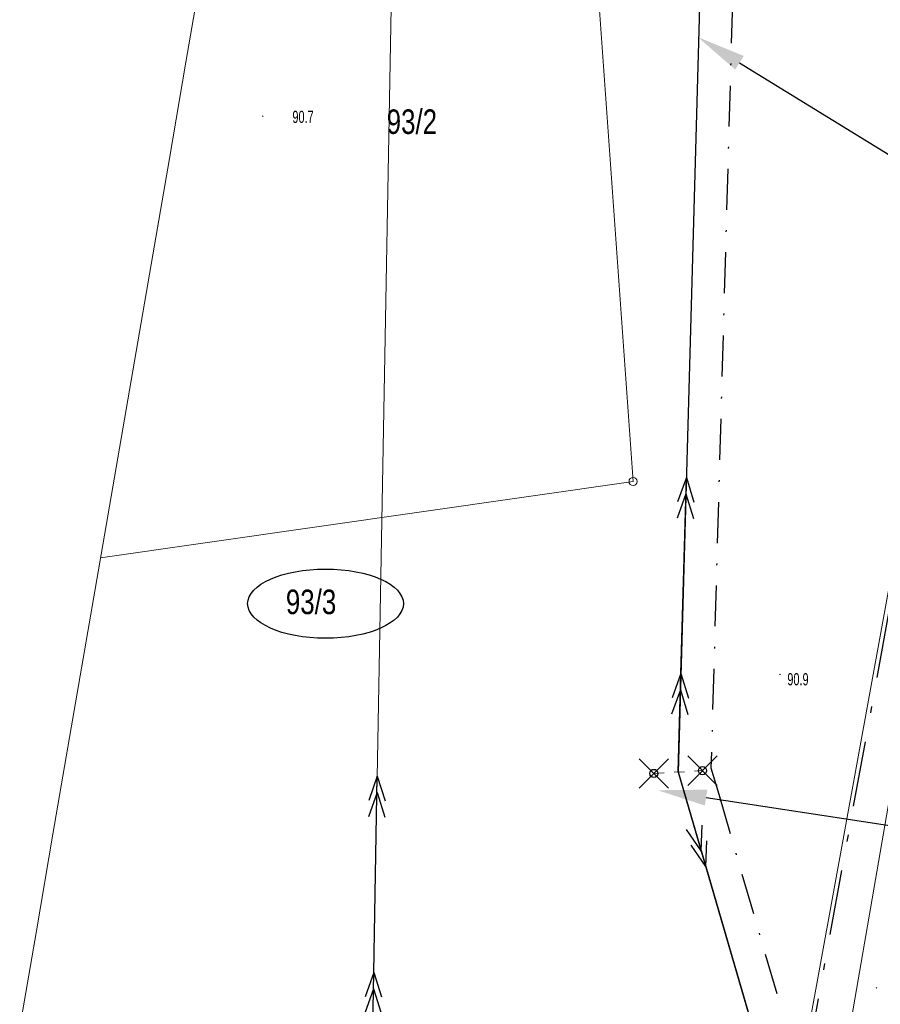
# Model space of a CAD drawing. Header units: metres. Extents: x 6524698 to 6533081, y 5883213 to 5896811.
# Tile 146 of 167: x 6526615 to 6526668, y 5895113 to 5895174. Entities that reach past the tile are written whole.
import ezdxf
from ezdxf import colors
from ezdxf.entities.mleader import LeaderData, LeaderLine
from ezdxf.math import Vec2, Vec3

# ---------------------------------------------------------------- set-up
doc = ezdxf.new("R2010")
doc.units = ezdxf.units.M
doc.header["$MEASUREMENT"] = 0
for name, pattern in [('DASHDOT', [4, 2, -0.9, 0.2, -0.9]), ('DASHDOT2', [0.5, 0.25, -0.125, 0, -0.125]), ('mapa zasadnicza$0$219-1000', [0]), ('mapa zasadnicza$0$suep_sn_1000', [0]), ('mapa zasadnicza$0$suep_wn_1000', [0]), ('mapa zasadnicza$0$supp_1000', [1.25, 0.625, -0.625])]:
    doc.linetypes.add(name, pattern=pattern)
doc.layers.get('0').update_dxf_attribs({"lineweight": 0})
for name, color, linetype, lineweight in [('# OBMBS-9x-19xxx __EI_opis_SN', 1, 'Continuous', 0), ('# OBMBS-9x-19xxx _El_działki', 92, 'Continuous', 25), ('# OBMBS-9x-19xxx _SN PROJ. KABLE 15kV', 10, 'DASHDOT2', 30), ('_EI_proj. mufa_złacze_stacja_słup SN', 10, 'Continuous', 25), ('_trasa_os', 1, 'DASHDOT', 30), ('Sections span lengths and Marker Balls Plan', 7, 'Continuous', 0)]:
    doc.layers.add(name, color=color, linetype=linetype, lineweight=lineweight)
for name, color, linetype in [('# OBMBS-9x-19xxx _EI_demontaż SN', 1, 'Demontaż_(6m)'), ('mapa zasadnicza$0$202-punkt graniczny', 7, 'Continuous'), ('mapa zasadnicza$0$211-numer działki ewidencyjnej', 7, 'Continuous'), ('mapa zasadnicza$0$219-działka ewidencyjna', 7, 'Continuous'), ('mapa zasadnicza$0$pikieta naturalna', 7, 'Continuous'), ('mapa zasadnicza$0$pikieta naturalna-Atr2', 7, 'Continuous'), ('mapa zasadnicza$0$przewód elektroenergetyczny wysokiego napięcia', 7, 'Continuous'), ('mapa zasadnicza$0$przewód elektroenergetyczny średniego napięcia', 7, 'Continuous'), ('mapa zasadnicza$0$Ramki i opis wydruku', 7, 'Continuous'), ('mapa zasadnicza$0$słup przewodów napowietrznych', 7, 'Continuous')]:
    doc.layers.add(name, color=color, linetype=linetype)
doc.styles.add('linie', font='simplex.shx', dxfattribs={"height": 1})
doc.styles.add('mapa zasadnicza$0$STANDARD', font='Working1250', dxfattribs={"width": 0.75})
doc.styles.add('PLS_View', font='arial.ttf')
doc.linetypes.add('Demontaż_(6m)', pattern='A,6,["x",linie,S=2,R=0,X=-0.5238,Y=-0.66667],0', length=6)

# ---------------------------------------------------------------- blocks, each defined once
blk = doc.blocks.new('mapa zasadnicza$0$PW01')
at = {"linetype": 'Continuous', "lineweight": 13}
h = blk.add_hatch(color=0, dxfattribs=at)
edge = h.paths.add_edge_path()
edge.add_arc((0, 0), 0.045, 0, 360)
blk = doc.blocks.new('mapa zasadnicza$0$SM05')
at = {"color": 0, "linetype": 'Continuous', "lineweight": 13}
blk.add_circle((0, 0), 0.25, dxfattribs=at)
blk = doc.blocks.new('mapa zasadnicza$0$SUEP2')
at = {"color": 0, "linetype": 'Continuous'}
for p, q in [((0, 0), (6.027, 0)), ((5.027, 0), (3.527, 0.5)), ((5.027, 0), (3.527, -0.5)), ((6.027, 0), (4.527, 0.5)), ((6.027, 0), (4.527, -0.5)), ((6.027, 0), (18.027, 0)), ((17.027, 0), (15.527, 0.5)), ((17.027, 0), (15.527, -0.5)), ((18.027, 0), (16.527, 0.5)), ((18.027, 0), (16.527, -0.5))]:
    blk.add_line(p, q, dxfattribs=at)
blk = doc.blocks.new('mapa zasadnicza$0$202')
at = {"color": 0, "linetype": 'Continuous', "lineweight": 0}
blk.add_circle((0, 0), 0.25, dxfattribs=at)

msp = doc.modelspace()

# ---------------------------------------------------------------- linework, layer by layer
at = {"layer": '# OBMBS-9x-19xxx _El_działki'}
msp.add_ellipse((6526633.779, 5895137.811), major_axis=(-4.768, 0), ratio=0.444182, dxfattribs=at)
at = {"layer": '_EI_proj. mufa_złacze_stacja_słup SN', "color": 0}
for centre in [(6526653.87, 5895127.42), (6526656.85, 5895127.59)]:
    msp.add_circle(centre, 0.25, dxfattribs=at)
at = {"layer": 'mapa zasadnicza$0$219-działka ewidencyjna', "color": 7, "linetype": 'mapa zasadnicza$0$219-1000', "lineweight": 18, "flags": 128}
for points in [[(6526649.03, 5895195.3), (6526652.6, 5895145.29)], [(6526620.012, 5895140.62), (6526652.6, 5895145.29)]]:
    msp.add_lwpolyline(points, dxfattribs=at)
at = {"layer": 'mapa zasadnicza$0$przewód elektroenergetyczny średniego napięcia', "color": 1, "linetype": 'mapa zasadnicza$0$suep_sn_1000', "lineweight": 18, "flags": 128}
msp.add_lwpolyline([(6526636.62, 5895109.22), (6526638.57, 5895216.96)], dxfattribs=at)
at = {"layer": 'mapa zasadnicza$0$Ramki i opis wydruku', "color": 7, "linetype": 'Continuous', "lineweight": 13, "flags": 128}
msp.add_lwpolyline([(6526615.06, 5895111.88), (6526616.08, 5895117.79), (6526617.09, 5895123.7), (6526618.11, 5895129.61), (6526619.13, 5895135.51), (6526620.15, 5895141.42), (6526621.16, 5895147.33), (6526622.18, 5895153.24), (6526623.2, 5895159.15), (6526624.22, 5895165.06), (6526625.23, 5895170.96), (6526626.25, 5895176.87), (6526627.27, 5895182.78), (6526628.28, 5895188.69), (6526629.3, 5895194.6), (6526630.32, 5895200.5), (6526631.34, 5895206.41), (6526632.35, 5895212.32), (6526633.37, 5895218.23), (6526634.39, 5895224.14)], dxfattribs=at)
at = {"layer": 'mapa zasadnicza$0$słup przewodów napowietrznych', "color": 7, "linetype": 'mapa zasadnicza$0$supp_1000', "lineweight": 18, "flags": 128}
msp.add_lwpolyline([(6526653.87, 5895127.42), (6526656.85, 5895127.59)], dxfattribs=at)

# ---------------------------------------------------------------- block references
at = {"layer": 'mapa zasadnicza$0$202-punkt graniczny', "color": 7, "linetype": 'Continuous', "lineweight": 18}
msp.add_blockref('mapa zasadnicza$0$202', (6526652.6, 5895145.29), dxfattribs=at)
at = {"layer": 'mapa zasadnicza$0$pikieta naturalna', "color": 7, "linetype": 'Continuous', "lineweight": 13}
for p in [(6526629.94, 5895167.65), (6526661.59, 5895133.48)]:
    msp.add_blockref('mapa zasadnicza$0$PW01', p, dxfattribs=at)
at = {"layer": 'mapa zasadnicza$0$przewód elektroenergetyczny średniego napięcia', "color": 1, "linetype": 'Continuous', "lineweight": 18, "rotation": 88.963}
msp.add_blockref('mapa zasadnicza$0$SUEP2', (6526636.62, 5895109.22), dxfattribs=at)
at = {"layer": 'mapa zasadnicza$0$słup przewodów napowietrznych', "color": 7, "linetype": 'Continuous', "lineweight": 18}
for p in [(6526653.87, 5895127.42), (6526656.85, 5895127.59)]:
    msp.add_blockref('mapa zasadnicza$0$SM05', p, dxfattribs=at)

# ---------------------------------------------------------------- texts
at = {"layer": 'mapa zasadnicza$0$211-numer działki ewidencyjnej', "color": 7, "linetype": 'Continuous', "lineweight": 18, "style": 'mapa zasadnicza$0$STANDARD', "width": 0.79}
for s, p in [('93/2', (6526637.52, 5895166.56)), ('93/3', (6526631.35, 5895137.17))]:
    msp.add_text(s, height=1.5, dxfattribs=at).set_placement(p)
at = {"layer": 'mapa zasadnicza$0$pikieta naturalna-Atr2', "color": 7, "style": 'mapa zasadnicza$0$STANDARD', "width": 0.667}
for s, p in [('90.7', (6526631.75, 5895167.23)), ('90.9', (6526662.04, 5895132.81))]:
    msp.add_text(s, height=0.75, dxfattribs=at).set_placement(p)

# ---------------------------------------------------------------- leaders
at = {"layer": '# OBMBS-9x-19xxx _EI_demontaż SN', "linetype": 'ByBlock'}
ml = msp.add_multileader_mtext('Standard', dxfattribs=at)
ml.set_content('\\pxqj;{\\fISOCPEUR|b1|i0|c238|p34;istn. linia napowietrzna SN-15kV\\P\\H0.85x;GPZ Unisław - Łążyn\\Pprzewody 3x AFL-6 70mm²,\\Pprzęsło 17-18, L=164m\\P\\H1.176471x;do demontażu}', color=256, style='PLS_View')
ml.set_leader_properties()
ml.build(insert=Vec2(0, 0))
ml.multileader.update_dxf_attribs({"text_left_attachment_type": 6, "text_right_attachment_type": 6, "dogleg_length": 1.495, "arrow_head_size": 3})
ctx = ml.context
ctx.base_point, ctx.char_height, ctx.arrow_head_size, ctx.landing_gap_size, ctx.plane_origin = Vec3(6526693.557, 5895150.619), 2, 3, 0.5, Vec3(6526683.328, 5895200.731)
ctx.left_attachment, ctx.right_attachment = 6, 6
notes = []
notes.append((ctx, [(0, (1, 1, 0), (6526692.062, 5895150.619), (1, 0), 1.495, [(0, [(6526656.559, 5895172.487)], 0, [])])]))
ctx.mtext.insert, ctx.mtext.width, ctx.mtext.flow_direction = Vec3(6526694.057, 5895152.62), 40.94098, 5
ctx.mtext.has_bg_fill, ctx.mtext.bg_color, ctx.mtext.bg_scale_factor, ctx.mtext.bg_transparency, ctx.mtext.use_window_bg_color = 1, -1073741824, 1.5, 0, 1
ml = msp.add_multileader_mtext('Standard', dxfattribs=at)
ml.set_content('\\pxqj;{\\fISOCPEUR|b1|i0|c238|p34;istn. słup SN-15kV nr 17\\P\\H0.85x;typu Nr-12/ŻN\\P\\H1.176471x;do demontażu }', color=256, style='PLS_View')
ml.set_leader_properties()
ml.build(insert=Vec2(0, 0))
ml.multileader.update_dxf_attribs({"text_left_attachment_type": 6, "text_right_attachment_type": 6, "dogleg_length": 0.36, "arrow_head_size": 3})
ctx = ml.context
ctx.base_point, ctx.char_height, ctx.arrow_head_size, ctx.landing_gap_size, ctx.plane_origin = Vec3(6526692.422, 5895120.611, 105.722), 2, 3, 0.5, Vec3(6526546.398, 5895134.543, 105.722)
ctx.left_attachment, ctx.right_attachment = 6, 6
notes.append((ctx, [(0, (1, 1, 0), (6526692.062, 5895120.611, 105.722), (1, 0), 0.36, [(0, [(6526654.101, 5895126.39, 105.722)], 0, [])])]))
ctx.mtext.insert, ctx.mtext.width, ctx.mtext.flow_direction = Vec3(6526692.922, 5895122.613, 105.722), 33.06608, 5
ctx.mtext.has_bg_fill, ctx.mtext.bg_color, ctx.mtext.bg_scale_factor, ctx.mtext.bg_transparency, ctx.mtext.use_window_bg_color = 1, -1073741824, 1.5, 0, 1
for ctx, leaders in notes:
    for number, flags, end, landing, length, lines in leaders:
        leader = LeaderData()
        leader.index, (leader.has_last_leader_line, leader.has_dogleg_vector, leader.attachment_direction) = number, flags
        leader.last_leader_point, leader.dogleg_vector, leader.dogleg_length = Vec3(end), Vec3(landing), length
        for number, points, colour, breaks in lines:
            line = LeaderLine()
            line.index, line.vertices, line.color, line.breaks = number, Vec3.list(points), colors.encode_raw_color(colour), breaks
            leader.lines.append(line)
        ctx.leaders.append(leader)

# ---------------------------------------------------------------- next in the draw order: linework, layer by layer
at = {"layer": '# OBMBS-9x-19xxx _EI_demontaż SN'}
for points in [[(6526657.162, 5895191.959), (6526655.361, 5895127.505), (6526683.184, 5895031.929)], [(6526657.162, 5895191.959), (6526655.361, 5895127.505), (6526683.184, 5895031.929)], [(6526652.97, 5895128.32), (6526654.77, 5895126.52)], [(6526654.77, 5895128.32), (6526652.97, 5895126.52)], [(6526652.97, 5895128.32), (6526654.77, 5895126.52)], [(6526654.77, 5895128.32), (6526652.97, 5895126.52)], [(6526655.95, 5895128.49), (6526657.75, 5895126.69)], [(6526657.75, 5895128.49), (6526655.95, 5895126.69)], [(6526655.95, 5895128.49), (6526657.75, 5895126.69)], [(6526657.75, 5895128.49), (6526655.95, 5895126.69)]]:
    msp.add_lwpolyline(points, dxfattribs=at)
at = {"layer": '# OBMBS-9x-19xxx _SN PROJ. KABLE 15kV', "ltscale": 10}
msp.add_lwpolyline([(6526657.179, 5895192.551), (6526659.105, 5895189.904), (6526657.368, 5895127.763), (6526657.839, 5895126.144), (6526673.373, 5895072.783), (6526684.711, 5895033.839), (6526683.35, 5895031.36)], dxfattribs=at)
msp.add_lwpolyline([(6526657.179, 5895192.551), (6526659.105, 5895189.904), (6526657.368, 5895127.763), (6526657.839, 5895126.144), (6526673.373, 5895072.783), (6526684.711, 5895033.839), (6526683.35, 5895031.36)], dxfattribs=at)
msp.add_lwpolyline([(6526657.179, 5895192.551), (6526659.105, 5895189.904), (6526657.368, 5895127.763), (6526657.839, 5895126.144), (6526673.373, 5895072.783), (6526684.711, 5895033.839), (6526683.35, 5895031.36)], dxfattribs=at)

# ---------------------------------------------------------------- next in the draw order: leaders
at = {"layer": '# OBMBS-9x-19xxx __EI_opis_SN', "linetype": 'ByBlock'}
ml = msp.add_multileader_mtext('Standard', dxfattribs=at)
ml.set_content('\\pxqj;{\\fISOCPEUR|b1|i0|c238|p34;istn. linia napowietrzna SN-15kV\\P\\H0.85x;GPZ Unisław - Łążyn\\Pprzewody 3x AFL-6 70mm²,\\Pprzęsło 17-18, L=164m\\P\\H1.176471x;do demontażu}', color=256, style='PLS_View')
ml.set_leader_properties()
ml.build(insert=Vec2(0, 0))
ml.multileader.update_dxf_attribs({"text_left_attachment_type": 6, "text_right_attachment_type": 6, "dogleg_length": 1.495, "arrow_head_size": 3})
ctx = ml.context
ctx.base_point, ctx.char_height, ctx.arrow_head_size, ctx.landing_gap_size, ctx.plane_origin = Vec3(6526693.557, 5895150.619), 2, 3, 0.5, Vec3(6526683.328, 5895200.731)
ctx.left_attachment, ctx.right_attachment = 6, 6
notes = []
notes.append((ctx, [(0, (1, 1, 0), (6526692.062, 5895150.619), (1, 0), 1.495, [(0, [(6526656.559, 5895172.487)], 0, [])])]))
ctx.mtext.insert, ctx.mtext.width, ctx.mtext.flow_direction = Vec3(6526694.057, 5895152.62), 40.94098, 5
ctx.mtext.has_bg_fill, ctx.mtext.bg_color, ctx.mtext.bg_scale_factor, ctx.mtext.bg_transparency, ctx.mtext.use_window_bg_color = 1, -1073741824, 1.5, 0, 1
ml = msp.add_multileader_mtext('Standard', dxfattribs=at)
ml.set_content('\\pxqj;{\\fISOCPEUR|b1|i0|c238|p34;istn. słup SN-15kV nr 17\\P\\H0.85x;typu Nr-12/ŻN\\P\\H1.176471x;do demontażu }', color=256, style='PLS_View')
ml.set_leader_properties()
ml.build(insert=Vec2(0, 0))
ml.multileader.update_dxf_attribs({"text_left_attachment_type": 6, "text_right_attachment_type": 6, "dogleg_length": 0.36, "arrow_head_size": 3})
ctx = ml.context
ctx.base_point, ctx.char_height, ctx.arrow_head_size, ctx.landing_gap_size, ctx.plane_origin = Vec3(6526692.422, 5895120.611, 105.722), 2, 3, 0.5, Vec3(6526546.398, 5895134.543, 105.722)
ctx.left_attachment, ctx.right_attachment = 6, 6
notes.append((ctx, [(0, (1, 1, 0), (6526692.062, 5895120.611, 105.722), (1, 0), 0.36, [(0, [(6526654.101, 5895126.39, 105.722)], 0, [])])]))
ctx.mtext.insert, ctx.mtext.width, ctx.mtext.flow_direction = Vec3(6526692.922, 5895122.613, 105.722), 33.06608, 5
ctx.mtext.has_bg_fill, ctx.mtext.bg_color, ctx.mtext.bg_scale_factor, ctx.mtext.bg_transparency, ctx.mtext.use_window_bg_color = 1, -1073741824, 1.5, 0, 1
for ctx, leaders in notes:
    for number, flags, end, landing, length, lines in leaders:
        leader = LeaderData()
        leader.index, (leader.has_last_leader_line, leader.has_dogleg_vector, leader.attachment_direction) = number, flags
        leader.last_leader_point, leader.dogleg_vector, leader.dogleg_length = Vec3(end), Vec3(landing), length
        for number, points, colour, breaks in lines:
            line = LeaderLine()
            line.index, line.vertices, line.color, line.breaks = number, Vec3.list(points), colors.encode_raw_color(colour), breaks
            leader.lines.append(line)
        ctx.leaders.append(leader)

# ---------------------------------------------------------------- next in the draw order: linework, layer by layer
at = {"layer": 'mapa zasadnicza$0$przewód elektroenergetyczny średniego napięcia', "color": 1, "linetype": 'mapa zasadnicza$0$suep_sn_1000', "lineweight": 18, "flags": 128}
msp.add_lwpolyline([(6526683.35, 5895031.36), (6526655.36, 5895127.51)], dxfattribs=at)

# ---------------------------------------------------------------- next in the draw order: block references
at = {"layer": 'mapa zasadnicza$0$pikieta naturalna', "color": 7, "linetype": 'Continuous', "lineweight": 13}
msp.add_blockref('mapa zasadnicza$0$PW01', (6526667.5, 5895114.3), dxfattribs=at)
at = {"layer": 'mapa zasadnicza$0$przewód elektroenergetyczny średniego napięcia', "color": 1, "linetype": 'Continuous', "lineweight": 18}
for rotation in [88.399, 286.231]:
    msp.add_blockref('mapa zasadnicza$0$SUEP2', (6526655.36, 5895127.51), dxfattribs=dict(at, rotation=rotation))

# ---------------------------------------------------------------- next in the draw order: leaders
at = {"layer": '# OBMBS-9x-19xxx __EI_opis_SN', "linetype": 'ByBlock'}
ml = msp.add_multileader_mtext('Standard', dxfattribs=at)
ml.set_content('\\pxql;{\\fISOCPEUR|b1|i0|c238|p34;proj.\\A1; słup SN-15kV nr 17\\P\\H0.85x;typu Kgr-13,5/E25\\P+rozł. RN III-24/4 nr....\\P+ogr. ASM-18N/10\\P+proj. podejście kablowe\\P+zaciski z rożkiem do uziemiaczy przenośnych SEW+SP}', color=256, style='PLS_View')
ml.set_leader_properties()
ml.build(insert=Vec2(0, 0))
ml.multileader.update_dxf_attribs({"text_left_attachment_type": 6, "text_right_attachment_type": 6, "dogleg_length": 0.36, "arrow_head_size": 3})
ctx = ml.context
ctx.base_point, ctx.char_height, ctx.arrow_head_size, ctx.landing_gap_size, ctx.plane_origin = Vec3(6526692.422, 5895172.174), 2, 3, 0.5, Vec3(6526448.618, 5895220.905)
ctx.left_attachment, ctx.right_attachment = 6, 6
notes = []
notes.append((ctx, [(0, (1, 1, 0), (6526692.062, 5895172.174), (1, 0), 0.36, [(0, [(6526657.739, 5895192.442)], 0, [])])]))
ctx.mtext.insert, ctx.mtext.width, ctx.mtext.flow_direction = Vec3(6526692.922, 5895174.668), 58.75805, 5
ctx.mtext.has_bg_fill, ctx.mtext.bg_color, ctx.mtext.bg_scale_factor, ctx.mtext.bg_transparency, ctx.mtext.use_window_bg_color = 1, -1073741824, 1.5, 0, 1
for ctx, leaders in notes:
    for number, flags, end, landing, length, lines in leaders:
        leader = LeaderData()
        leader.index, (leader.has_last_leader_line, leader.has_dogleg_vector, leader.attachment_direction) = number, flags
        leader.last_leader_point, leader.dogleg_vector, leader.dogleg_length = Vec3(end), Vec3(landing), length
        for number, points, colour, breaks in lines:
            line = LeaderLine()
            line.index, line.vertices, line.color, line.breaks = number, Vec3.list(points), colors.encode_raw_color(colour), breaks
            leader.lines.append(line)
        ctx.leaders.append(leader)

# ---------------------------------------------------------------- next in the draw order: linework, layer by layer
at = {"layer": '_trasa_os', "linetype": 'DASHDOT', "ltscale": 2}
msp.add_lwpolyline([(6528589.986, 5891744.689), (6528580.198, 5892007.978), (6528365.87, 5892211.536), (6528143.159, 5892378.558), (6527920.541, 5892545.59), (6527693.967, 5892715.374), (6527530.815, 5892837.971), (6527304.639, 5893007.458), (6527095.026, 5893164.924), (6526808.543, 5893379.811), (6526773.046, 5893625.004), (6526837.186, 5893856.22), (6526918.697, 5894149.866), (6527004.557, 5894459.054), (6526829.193, 5894634.492), (6526625.033, 5894855.653), (6526658.914, 5895086.074), (6526701.409, 5895318.796), (6526680.866, 5895666.414), (6526660.166, 5896015.549), (6526639.565, 5896364.931), (6526621.438, 5896669.322), (6526632.668, 5896724.885)], dxfattribs=at)
at = {"layer": 'mapa zasadnicza$0$przewód elektroenergetyczny wysokiego napięcia', "color": 1, "linetype": 'mapa zasadnicza$0$suep_wn_1000', "lineweight": 18, "flags": 128}
msp.add_lwpolyline([(6526701.25, 5895319.87), (6526658.75, 5895086.57)], dxfattribs=at)
at = {"layer": 'mapa zasadnicza$0$przewód elektroenergetyczny średniego napięcia', "color": 1, "linetype": 'mapa zasadnicza$0$suep_sn_1000', "lineweight": 18, "flags": 128}
msp.add_lwpolyline([(6526655.36, 5895127.51), (6526658.12, 5895226.23)], dxfattribs=at)
at = {"layer": 'Sections span lengths and Marker Balls Plan', "color": 1, "flags": 128}
for points in [[(6528587.188, 5891744.577), (6528577.92, 5892006.949), (6528364.256, 5892209.626), (6528141.479, 5892376.318), (6527918.861, 5892543.35), (6527692.286, 5892713.134), (6527529.134, 5892835.731), (6527302.959, 5893005.217), (6527093.345, 5893162.685), (6526805.533, 5893378.025), (6526770.052, 5893625.195), (6526834.488, 5893856.969), (6526921.106, 5894149.197), (6527002.139, 5894458.418), (6526827.029, 5894632.413), (6526621.689, 5894854.62), (6526661.381, 5895085.668), (6526701.409, 5895318.796), (6526678.071, 5895666.249), (6526657.371, 5896015.383), (6526636.77, 5896364.766), (6526617.947, 5896669.567), (6526630.708, 5896725.281)], [(6528593.583, 5891744.832), (6528583.388, 5892009.419), (6528368, 5892214.057), (6528145.319, 5892381.438), (6527922.701, 5892548.47), (6527696.127, 5892718.253), (6527532.976, 5892840.85), (6527306.799, 5893010.338), (6527097.187, 5893167.803), (6526810.693, 5893381.087), (6526776.04, 5893624.814), (6526840.655, 5893855.257), (6526921.106, 5894149.197), (6527007.942, 5894459.944), (6526831.356, 5894636.57), (6526627.422, 5894856.391), (6526661.381, 5895085.668), (6526701.409, 5895318.795), (6526684.46, 5895666.627), (6526663.76, 5896015.761), (6526643.159, 5896365.143), (6526623.932, 5896669.147), (6526634.628, 5896724.489)]]:
    msp.add_lwpolyline(points, dxfattribs=at)

doc.saveas('drawing.dxf')
